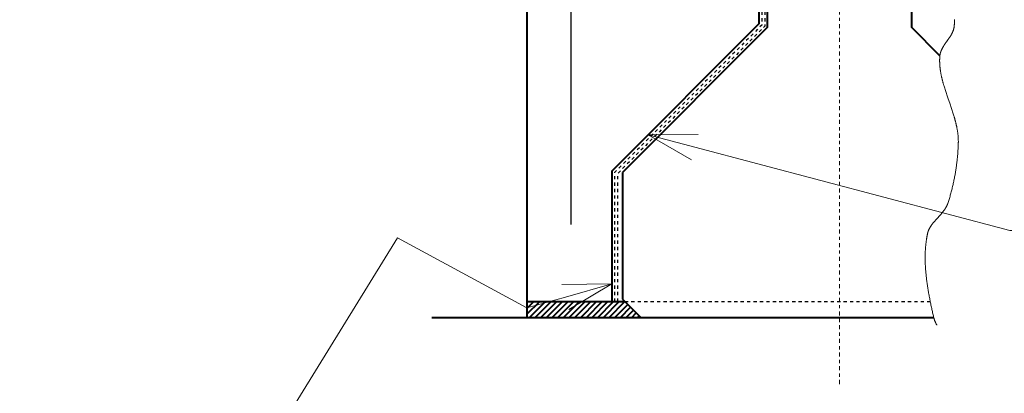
# Model space of a CAD drawing. Extents: x 0 to 956, y 0 to 252.
# Tile 12 of 17: x 252 to 282, y 191 to 202. Entities that reach past the tile are written whole.
import ezdxf
from ezdxf import colors
from ezdxf.entities.mleader import LeaderData, LeaderLine
from ezdxf.math import Vec2, Vec3

# ---------------------------------------------------------------- set-up
doc = ezdxf.new("R2010")
doc.units = 0
doc.header["$MEASUREMENT"] = 0
doc.linetypes.add('Wisdot2', pattern=[0.125, 0.0625, -0.0625])
doc.linetypes.add('Wisdot4', pattern=[0.28125, 0.125, -0.0625, 0.03125, -0.0625])
for name, color, linetype, lineweight in [('B_ANNO_BREAK', 7, 'Continuous', 18), ('B_ANNO_DIM', 7, 'Continuous', 18), ('B_ANNO_TEXT', 7, 'Continuous', 18), ('B_CNTR', 1, 'Wisdot4', 18), ('B_CONC_DECK', 1, 'Continuous', 40), ('B_CONC_GIRD', 50, 'Continuous', 40), ('B_CONC_PIER', 30, 'Continuous', 40), ('B_DETAIL_HIDDEN', 7, 'Wisdot2', 25), ('B_REBAR', 5, 'Continuous', 25)]:
    doc.layers.add(name, color=color, linetype=linetype, lineweight=lineweight)
doc.styles.add('Annotative', font='calibri.ttf', dxfattribs={"height": 0.0625})

# ---------------------------------------------------------------- blocks, each defined once
blk = doc.blocks.new('_Open30')
at = {"color": 0, "linetype": 'ByBlock', "lineweight": -2}
for p, q in [((-1, 0.268), (0, 0)), ((0, 0), (-1, -0.268)), ((0, 0), (-1, 0))]:
    blk.add_line(p, q, dxfattribs=at)
blk = doc.blocks.new('*U212')
at = {"layer": 'B_CONC_DECK'}
h = blk.add_hatch(dxfattribs=at)
h.set_pattern_fill('ANSI31', color=256)
h.set_pattern_definition([(45, (-27.77928, 1118.56107), (-0.088388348, 0.088388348), [])])
h.paths.add_polyline_path([(270.4898, 193.3612), (267.4463, 193.3612), (267.4463, 192.8684), (270.9825, 192.8684)])
at = {"layer": 'B_ANNO_BREAK'}
blk.add_lwpolyline([(280.739, 202.1169), (280.7389, 202.1001), (280.7387, 202.0833), (280.7384, 202.0665), (280.738, 202.0497), (280.7374, 202.0329), (280.7368, 202.0162), (280.736, 201.9995), (280.7352, 201.9827), (280.7341, 201.966), (280.733, 201.9494), (280.7317, 201.9327), (280.7303, 201.9161), (280.7295, 201.9078), (280.7286, 201.8995), (280.7276, 201.8912), (280.7265, 201.883), (280.7252, 201.8748), (280.7238, 201.8667), (280.7222, 201.8585), (280.7205, 201.8504), (280.7187, 201.8424), (280.7168, 201.8343), (280.7147, 201.8263), (280.7125, 201.8184), (280.7102, 201.8104), (280.7078, 201.8025), (280.7052, 201.7946), (280.7026, 201.7867), (280.6998, 201.7789), (280.697, 201.7711), (280.694, 201.7633), (280.6909, 201.7555), (280.6878, 201.7478), (280.6845, 201.74), (280.6811, 201.7323), (280.6777, 201.7247), (280.6741, 201.717), (280.6705, 201.7094), (280.6668, 201.7018), (280.663, 201.6942), (280.6591, 201.6866), (280.6552, 201.679), (280.6511, 201.6715), (280.647, 201.664), (280.6429, 201.6565), (280.6386, 201.649), (280.6343, 201.6415), (280.6299, 201.6341), (280.6255, 201.6266), (280.621, 201.6192), (280.6119, 201.6044), (280.6025, 201.5896), (280.593, 201.5749), (280.5833, 201.5602), (280.5734, 201.5456), (280.5635, 201.531), (280.5534, 201.5164), (280.5432, 201.5018), (280.533, 201.4873), (280.5124, 201.4583), (280.4918, 201.4292), (280.4712, 201.4002), (280.4611, 201.3857), (280.451, 201.3711), (280.441, 201.3566), (280.4311, 201.342), (280.4214, 201.3274), (280.4119, 201.3127), (280.4025, 201.298), (280.3933, 201.2832), (280.3888, 201.2759), (280.3844, 201.2685), (280.38, 201.261), (280.3757, 201.2536), (280.3715, 201.2462), (280.3673, 201.2387), (280.3632, 201.2312), (280.3591, 201.2237), (280.3551, 201.2162), (280.3513, 201.2087), (280.3474, 201.2012), (280.3437, 201.1936), (280.3401, 201.186), (280.3365, 201.1784), (280.333, 201.1708), (280.3297, 201.1632), (280.3264, 201.1555), (280.3232, 201.1479), (280.3201, 201.1402), (280.3171, 201.1324), (280.3143, 201.1247), (280.3115, 201.1169), (280.3088, 201.1091), (280.3063, 201.1013), (280.3038, 201.0935), (280.3015, 201.0856), (280.2993, 201.0777), (280.2972, 201.0698), (280.2952, 201.0618), (280.2934, 201.0538), (280.2917, 201.0458), (280.2901, 201.0378), (280.2887, 201.0297), (280.2874, 201.0216), (280.2862, 201.0135), (280.2852, 201.0053), (280.2843, 200.9971), (280.2835, 200.9889), (280.2821, 200.9725), (280.2809, 200.956), (280.2798, 200.9396), (280.2789, 200.9231), (280.2782, 200.9067), (280.2776, 200.8902), (280.2772, 200.8738), (280.2769, 200.8573), (280.2768, 200.8409), (280.2768, 200.8244), (280.277, 200.808), (280.2774, 200.7915), (280.2778, 200.775), (280.2785, 200.7586), (280.2792, 200.7421), (280.2802, 200.7257), (280.2812, 200.7092), (280.2824, 200.6927), (280.2837, 200.6762), (280.2852, 200.6598), (280.2867, 200.6433), (280.2885, 200.6268), (280.2903, 200.6104), (280.2922, 200.5939), (280.2943, 200.5774), (280.2965, 200.5609), (280.2989, 200.5444), (280.3013, 200.528), (280.3038, 200.5115), (280.3065, 200.495), (280.3093, 200.4785), (280.3122, 200.462), (280.3151, 200.4455), (280.3182, 200.4291), (280.3214, 200.4126), (280.3247, 200.3961), (280.3281, 200.3796), (280.3316, 200.3631), (280.3352, 200.3466), (280.3389, 200.3301), (280.3426, 200.3136), (280.3465, 200.2971), (280.3504, 200.2806), (280.3544, 200.2641), (280.3585, 200.2476), (280.3627, 200.2311), (280.367, 200.2146), (280.3713, 200.1981), (280.3757, 200.1816), (280.3802, 200.1651), (280.3848, 200.1486), (280.3894, 200.132), (280.3941, 200.1155), (280.3988, 200.099), (280.4037, 200.0825), (280.4085, 200.066), (280.4135, 200.0495), (280.4235, 200.0164), (280.4337, 199.9834), (280.4442, 199.9504), (280.4548, 199.9173), (280.4655, 199.8843), (280.4765, 199.8512), (280.4875, 199.8182), (280.4987, 199.7851), (280.5099, 199.752), (280.5212, 199.719), (280.5441, 199.6528), (280.59, 199.5205), (280.6129, 199.4543), (280.6242, 199.4212), (280.6355, 199.3881), (280.6466, 199.355), (280.6577, 199.3219), (280.6686, 199.2888), (280.6794, 199.2557), (280.69, 199.2226), (280.7004, 199.1895), (280.7107, 199.1564), (280.7207, 199.1233), (280.7257, 199.1067), (280.7305, 199.0901), (280.7354, 199.0736), (280.7401, 199.057), (280.7448, 199.0405), (280.7495, 199.0239), (280.754, 199.0074), (280.7585, 198.9908), (280.7629, 198.9742), (280.7673, 198.9577), (280.7715, 198.9411), (280.7757, 198.9245), (280.7798, 198.908), (280.7839, 198.8914), (280.7878, 198.8749), (280.7917, 198.8583), (280.7954, 198.8417), (280.7991, 198.8252), (280.8027, 198.8086), (280.8062, 198.792), (280.8096, 198.7755), (280.8129, 198.7589), (280.8161, 198.7423), (280.8192, 198.7258), (280.8222, 198.7092), (280.8251, 198.6927), (280.8279, 198.6761), (280.8306, 198.6595), (280.8331, 198.643), (280.8356, 198.6264), (280.8379, 198.6098), (280.8401, 198.5933), (280.8422, 198.5767), (280.8442, 198.5601), (280.846, 198.5436), (280.8477, 198.527), (280.8493, 198.5104), (280.8508, 198.4939), (280.8521, 198.4773), (280.8533, 198.4607), (280.8544, 198.4442), (280.8553, 198.4276), (280.8561, 198.411), (280.8567, 198.3944), (280.8572, 198.3779), (280.8576, 198.3613), (280.8578, 198.3447), (280.8578, 198.3282), (280.8577, 198.3116), (280.8575, 198.295), (280.8571, 198.2785), (280.8566, 198.2619), (280.8554, 198.2288), (280.8541, 198.1956), (280.8526, 198.1624), (280.8509, 198.1292), (280.8491, 198.096), (280.8471, 198.0627), (280.845, 198.0295), (280.8426, 197.9962), (280.8401, 197.963), (280.8374, 197.9297), (280.8346, 197.8964), (280.8316, 197.8631), (280.8284, 197.8298), (280.8251, 197.7964), (280.8216, 197.7631), (280.8179, 197.7298), (280.814, 197.6964), (280.81, 197.6631), (280.8058, 197.6297), (280.8014, 197.5963), (280.7969, 197.563), (280.7921, 197.5296), (280.7873, 197.4962), (280.7822, 197.4628), (280.777, 197.4295), (280.7716, 197.3961), (280.766, 197.3627), (280.7602, 197.3293), (280.7543, 197.2959), (280.7482, 197.2626), (280.7419, 197.2292), (280.7355, 197.1958), (280.7288, 197.1625), (280.722, 197.1291), (280.7151, 197.0957), (280.7079, 197.0624), (280.7006, 197.0291), (280.6931, 196.9957), (280.6854, 196.9624), (280.6776, 196.9291), (280.6696, 196.8958), (280.6614, 196.8625), (280.653, 196.8292), (280.6444, 196.7959), (280.6357, 196.7627), (280.6268, 196.7294), (280.6177, 196.6962), (280.6084, 196.663), (280.599, 196.6298), (280.5893, 196.5966), (280.5795, 196.5634), (280.5696, 196.5303), (280.5594, 196.4972), (280.5491, 196.4641), (280.5385, 196.431), (280.5359, 196.4227), (280.5331, 196.4145), (280.5302, 196.4064), (280.5272, 196.3983), (280.5241, 196.3902), (280.5209, 196.3822), (280.5176, 196.3742), (280.5142, 196.3663), (280.5108, 196.3584), (280.5072, 196.3506), (280.5036, 196.3428), (280.4999, 196.3351), (280.4961, 196.3274), (280.4922, 196.3197), (280.4882, 196.3121), (280.4841, 196.3045), (280.48, 196.297), (280.4758, 196.2895), (280.4715, 196.282), (280.4672, 196.2746), (280.4628, 196.2672), (280.4583, 196.2599), (280.4537, 196.2526), (280.4491, 196.2453), (280.4444, 196.238), (280.4397, 196.2308), (280.4349, 196.2236), (280.43, 196.2165), (280.4251, 196.2094), (280.4201, 196.2023), (280.415, 196.1952), (280.41, 196.1882), (280.3996, 196.1742), (280.3891, 196.1603), (280.3784, 196.1465), (280.3675, 196.1328), (280.3565, 196.1192), (280.3453, 196.1057), (280.334, 196.0923), (280.3226, 196.0789), (280.311, 196.0656), (280.2994, 196.0523), (280.2877, 196.0392), (280.276, 196.026), (280.2524, 195.9999), (280.2286, 195.9738), (280.2049, 195.9479), (280.1812, 195.922), (280.1695, 195.909), (280.1578, 195.896), (280.1462, 195.8831), (280.1347, 195.8701), (280.1233, 195.857), (280.112, 195.844), (280.1008, 195.8309), (280.0898, 195.8178), (280.0789, 195.8046), (280.0682, 195.7913), (280.0577, 195.778), (280.0474, 195.7647), (280.0373, 195.7513), (280.0323, 195.7445), (280.0274, 195.7378), (280.0225, 195.731), (280.0177, 195.7242), (280.013, 195.7173), (280.0083, 195.7105), (280.0037, 195.7036), (279.9992, 195.6967), (279.9947, 195.6898), (279.9903, 195.6829), (279.9859, 195.6759), (279.9817, 195.6689), (279.9775, 195.6619), (279.9734, 195.6548), (279.9693, 195.6477), (279.9654, 195.6406), (279.9615, 195.6335), (279.9577, 195.6263), (279.954, 195.6191), (279.9504, 195.6118), (279.9468, 195.6046), (279.9434, 195.5973), (279.94, 195.5899), (279.9368, 195.5825), (279.9336, 195.5751), (279.9305, 195.5677), (279.9275, 195.5602), (279.9247, 195.5527), (279.9219, 195.5451), (279.9192, 195.5375), (279.9166, 195.5298), (279.9142, 195.5222), (279.9118, 195.5144), (279.9095, 195.5067), (279.9074, 195.4988), (279.9054, 195.491), (279.9035, 195.4831), (279.9016, 195.4751), (279.8982, 195.4592), (279.8949, 195.4432), (279.8916, 195.4272), (279.8884, 195.4112), (279.8853, 195.3951), (279.8823, 195.379), (279.8794, 195.3629), (279.8765, 195.3468), (279.8738, 195.3306), (279.8711, 195.3145), (279.8685, 195.2983), (279.866, 195.282), (279.8636, 195.2658), (279.8613, 195.2495), (279.859, 195.2332), (279.8568, 195.2169), (279.8547, 195.2006), (279.8527, 195.1843), (279.8507, 195.1679), (279.8489, 195.1515), (279.8471, 195.1351), (279.8454, 195.1187), (279.8437, 195.1022), (279.8422, 195.0857), (279.8407, 195.0692), (279.8393, 195.0527), (279.8379, 195.0362), (279.8367, 195.0197), (279.8355, 195.0031), (279.8344, 194.9865), (279.8333, 194.9699), (279.8324, 194.9533), (279.8315, 194.9367), (279.8306, 194.92), (279.8299, 194.9034), (279.8292, 194.8867), (279.8286, 194.87), (279.828, 194.8533), (279.8275, 194.8365), (279.8271, 194.8198), (279.8268, 194.803), (279.8265, 194.7863), (279.8263, 194.7695), (279.8261, 194.7527), (279.826, 194.7359), (279.826, 194.719), (279.826, 194.7022), (279.8261, 194.6853), (279.8263, 194.6685), (279.8265, 194.6516), (279.8268, 194.6347), (279.8272, 194.6178), (279.8276, 194.6009), (279.8281, 194.584), (279.8286, 194.567), (279.8292, 194.5501), (279.8299, 194.5331), (279.8306, 194.5162), (279.8313, 194.4992), (279.8322, 194.4822), (279.834, 194.4482), (279.836, 194.4142), (279.8383, 194.3801), (279.8408, 194.346), (279.8434, 194.3119), (279.8463, 194.2777), (279.8494, 194.2435), (279.8527, 194.2093), (279.8562, 194.1751), (279.8599, 194.1409), (279.8637, 194.1066), (279.8677, 194.0723), (279.872, 194.0381), (279.8763, 194.0038), (279.8809, 193.9695), (279.8856, 193.9352), (279.8905, 193.9008), (279.8955, 193.8665), (279.9007, 193.8322), (279.906, 193.7979), (279.9115, 193.7636), (279.9171, 193.7293), (279.9228, 193.6951), (279.9287, 193.6608), (279.9347, 193.6265), (279.9408, 193.5923), (279.947, 193.5581), (279.9534, 193.5239), (279.9598, 193.4897), (279.9664, 193.4556), (279.973, 193.4214), (279.9798, 193.3873), (279.9867, 193.3533), (279.9936, 193.3192), (280.0006, 193.2853), (280.0077, 193.2513), (280.0149, 193.2174), (280.0221, 193.1835), (280.0295, 193.1497), (280.0368, 193.1159), (280.0443, 193.0822), (280.0518, 193.0485), (280.0593, 193.0149), (280.0669, 192.9813), (280.0745, 192.9478), (280.0822, 192.9143), (280.0899, 192.8809), (280.0938, 192.8642), (280.0958, 192.8559), (280.0979, 192.8477), (280.1001, 192.8394), (280.1023, 192.8312), (280.1047, 192.823), (280.1071, 192.8149), (280.1096, 192.8067), (280.1123, 192.7987), (280.1149, 192.7906), (280.1177, 192.7826), (280.1206, 192.7746), (280.1235, 192.7667), (280.1265, 192.7587), (280.1297, 192.7509), (280.1328, 192.743), (280.1361, 192.7352), (280.1395, 192.7275), (280.1429, 192.7197), (280.1465, 192.7121), (280.1501, 192.7044), (280.1538, 192.6968), (280.1576, 192.6892), (280.1615, 192.6817), (280.1655, 192.6742), (280.1695, 192.6668), (280.1736, 192.6594), (280.1779, 192.6521), (280.1822, 192.6448), (280.1866, 192.6375), (280.191, 192.6303)], dxfattribs=at)
at = {"layer": 'B_CNTR'}
blk.add_line((277.1595, 190.7999), (277.1595, 238.7978), dxfattribs=at)
at = {"layer": 'B_CONC_DECK'}
for p, q in [((267.4463, 219.1762), (267.4463, 192.8684)), ((267.4463, 193.3612), (270.4898, 193.3612))]:
    blk.add_line(p, q, dxfattribs=at)
at = {"layer": 'B_CONC_DECK', "flags": 128}
blk.add_lwpolyline([(272.37, 219.8152), (272.37, 215.2969), (274.6583, 213.0044), (274.6583, 201.9847), (270.081, 197.4074), (270.081, 193.3612)], dxfattribs=at)
at = {"layer": 'B_CONC_GIRD'}
for p, q in [((274.9155, 213.1214), (274.9155, 201.8714)), ((279.4095, 201.8692), (279.4095, 213.1199)), ((274.9155, 201.8714), (270.4163, 197.3722)), ((280.284, 200.9947), (279.4095, 201.8692)), ((270.4163, 197.3722), (270.4163, 193.4347)), ((270.4163, 193.4347), (270.9825, 192.8684))]:
    blk.add_line(p, q, dxfattribs=at)
at = {"layer": 'B_CONC_PIER'}
blk.add_line((264.4853, 192.8684), (280.0928, 192.8684), dxfattribs=at)
at = {"layer": 'B_DETAIL_HIDDEN'}
blk.add_line((270.4898, 193.3612), (279.9851, 193.3612), dxfattribs=at)
at = {"layer": 'B_DETAIL_HIDDEN', "flags": 128}
for points in [[(272.46, 219.8152), (272.46, 215.3341), (274.7483, 213.0417), (274.7483, 201.9474), (270.171, 197.3701), (270.171, 193.3612)], [(272.55, 219.8152), (272.55, 215.3713), (274.8383, 213.0789), (274.8383, 201.9101), (270.261, 197.3329), (270.261, 193.3612)]]:
    blk.add_lwpolyline(points, dxfattribs=at)
at = {"layer": 'B_REBAR'}
blk.add_line((268.8173, 195.7525), (268.8173, 222.0457), dxfattribs=at)
at = {"layer": 'B_ANNO_TEXT', "style": 'Annotative'}
for tag, p in [('BN2', (248.5041, 219.9396)), ('BN3', (248.4941, 217.4338))]:
    blk.add_attdef(tag, p, '', height=1.5, dxfattribs=at)
blk.add_attdef('BN4', (248.3944, 207.5772), '', height=1.5, rotation=90, dxfattribs=at)
at = {"layer": 'B_ANNO_DIM'}
ml = blk.add_multileader_mtext('Standard', dxfattribs=at)
ml.set_content('OUTSIDE FACE', color=256, style='Annotative')
ml.set_leader_properties(color=256, linetype='ByLayer', lineweight=-1)
ml.set_arrow_properties(name='OPEN30')
ml.build(insert=Vec2(0, 0))
ml.multileader.update_dxf_attribs({"dogleg_length": 0.0625, "arrow_head_size": 1.5, "scale": 24})
ctx = ml.context
ctx.base_point, ctx.scale, ctx.char_height, ctx.arrow_head_size, ctx.landing_gap_size, ctx.plane_origin = Vec3(283.9579, 195.5629), 24, 1.5, 1.5, 0.75, Vec3(271.5546, 203.2996)
notes = []
notes.append((ctx, [(1, (1, 1, 0), (282.4579, 195.5629), (1, 0), 1.5, [(0, [(271.2127, 198.539), (282.4579, 195.5629)], 0, [])])]))
ctx.mtext.insert, ctx.mtext.defined_height, ctx.mtext.flow_direction = Vec3(284.7079, 196.3239), 0.776, 5
ml = blk.add_multileader_mtext('Standard', dxfattribs=at)
ml.set_content('\\A1;{\\H0.7x;\\S1#2;}" FILLER', color=256, style='Annotative')
ml.set_leader_properties(color=256, linetype='ByLayer', lineweight=-1)
ml.set_arrow_properties(name='OPEN30')
ml.build(insert=Vec2(0, 0))
ml.multileader.update_dxf_attribs({"text_right_attachment_type": 3, "dogleg_length": 0.0625, "arrow_head_size": 1.5, "scale": 24})
ctx = ml.context
ctx.base_point, ctx.scale, ctx.char_height, ctx.arrow_head_size, ctx.landing_gap_size, ctx.plane_origin = Vec3(246.9245, 188.9561), 24, 1.5, 1.5, 0.75, Vec3(240.7806, 183.229)
ctx.right_attachment = 3
notes.append((ctx, [(1, (1, 1, 0), (259.092, 188.3432), (-1, 0), 1.5, [(3, [(229.8872, 196.7825), (243.6472, 188.9561), (231.8385, 192.8684), (243.6472, 188.9561)], 0, []), (2, [(270.081, 193.9133), (267.4463, 193.1611), (263.417, 195.3374)], 0, [])])]))
ctx.mtext.insert, ctx.mtext.flow_direction = Vec3(247.6745, 189.7096), 5
for ctx, leaders in notes:
    for number, flags, end, landing, length, lines in leaders:
        leader = LeaderData()
        leader.index, (leader.has_last_leader_line, leader.has_dogleg_vector, leader.attachment_direction) = number, flags
        leader.last_leader_point, leader.dogleg_vector, leader.dogleg_length = Vec3(end), Vec3(landing), length
        for number, points, colour, breaks in lines:
            line = LeaderLine()
            line.index, line.vertices, line.color, line.breaks = number, Vec3.list(points), colors.encode_raw_color(colour), breaks
            leader.lines.append(line)
        ctx.leaders.append(leader)

msp = doc.modelspace()

# ---------------------------------------------------------------- block references
msp.add_blockref('*U212', (0, 0))

doc.saveas('drawing.dxf')
